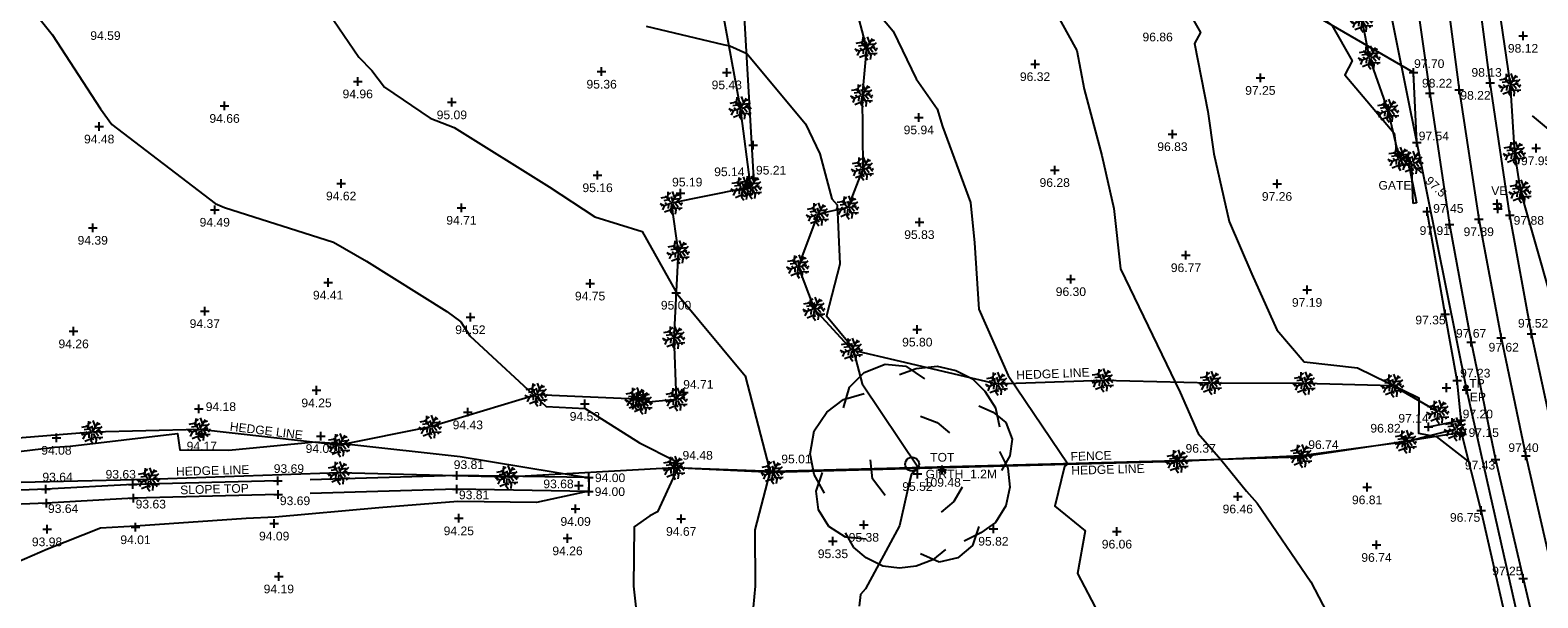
# Model space of a CAD drawing. Header units: metres. Extents: x 610185 to 614128, y 655663 to 660921.
# Tile 86 of 94: x 613470 to 613600, y 658127 to 658176. Entities that reach past the tile are written whole.
import ezdxf
from ezdxf.enums import TextEntityAlignment as Align

# ---------------------------------------------------------------- set-up
doc = ezdxf.new("R2010")
doc.units = ezdxf.units.M
doc.header["$MEASUREMENT"] = 0
doc.linetypes.add('CENTER', pattern=[50.8, 31.75, -6.35, 6.35, -6.35])
doc.linetypes.add('DASHED', pattern=[19.05, 12.7, -6.35])
for name, color, linetype in [('3D_FENCE_ELEVATION', 7, 'Continuous'), ('3D_FENCE_LINE', 7, 'FENCELINE1'), ('3D_FENCE_SYMBOL', 7, 'Continuous'), ('3D_WALL_ELEVATION', 7, 'Continuous'), ('3D_WALL_LINE', 7, 'Continuous'), ('3D_WALL_SYMBOL', 7, 'Continuous'), ('CONTOUR_ELEVATION', 56, 'Continuous'), ('CONTOUR_MJR', 34, 'Continuous'), ('CONTOUR_MJR_LABELS', 56, 'Continuous'), ('CONTOUR_MNR', 53, 'Continuous'), ('CONTOUR_SYMBOL', 56, 'Continuous'), ('DETAIL_DES', 250, 'Continuous'), ('ELECTRICITY_POLE_CODE', 20, 'Continuous'), ('ELECTRICITY_POLE_SYMBOL', 20, 'Continuous'), ('FENCE_SYMBOL', 7, 'Continuous'), ('GATE_CODE', 251, 'Continuous'), ('GATE_SYMBOL', 251, 'Continuous'), ('HEDGE_LINE', 93, 'Continuous'), ('HEDGE_SYMBOL', 93, 'Continuous'), ('HELP_POINT', 250, 'Continuous'), ('OVERHEAD_WIRE_LINE', 20, 'OVERHEADWIRE'), ('OVERHEAD_WIRE_SYMBOL', 20, 'CENTER'), ('ROAD_ELEVATION', 7, 'Continuous'), ('ROAD_LINE', 7, 'Continuous'), ('ROAD_SYMBOL', 7, 'Continuous'), ('SLOPE_BOTTOM_ELEVATION', 30, 'Continuous'), ('SLOPE_BOTTOM_LINE', 30, 'DASHED'), ('SLOPE_BOTTOM_SYMBOL', 30, 'Continuous'), ('TELEGRAPH_POLE_CODE', 252, 'Continuous'), ('TELEGRAPH_POLE_SYMBOL', 252, 'Continuous'), ('TEXTS', 7, 'Continuous'), ('TOP_OF_TREE_CODE', 93, 'Continuous'), ('TOP_OF_TREE_SYMBOL', 93, 'Continuous'), ('TOT_ELEVATION', 255, 'Continuous'), ('TREE_SYMBOL', 93, 'Continuous'), ('VALVE_CODE', 142, 'Continuous'), ('VALVE_SYMBOL', 142, 'Continuous'), ('WHITE_LINE_DASHED_ELEVATION', 254, 'Continuous'), ('WHITE_LINE_DASHED_LINE', 254, 'DASHED'), ('WHITE_LINE_DASHED_SYMBOL', 254, 'Continuous')]:
    doc.layers.add(name, color=color, linetype=linetype)
doc.styles.add('REGULAR', font='swissl.ttf')
doc.linetypes.add('FENCELINE1', pattern='A,6.35,-2.54,[133,ltypeshp.shx,S=2.54,R=0,X=-2.54,Y=0],-2.54,25.4', length=36.83)
doc.linetypes.add('OVERHEADWIRE', pattern='A,17,-1.387305,["OHW",REGULAR,S=1,R=0,X=0,Y=-0.5],-4.612695,17', length=40)

# ---------------------------------------------------------------- blocks, each defined once
blk = doc.blocks.new('S061')
at = {"color": 0, "linetype": 'Continuous'}
for p, q in [((-0.5, 0), (0.5, 0)), ((0, -0.5), (0, 0.5))]:
    blk.add_line(p, q, dxfattribs=at)
blk = doc.blocks.new('092')
at = {"color": 0, "linetype": 'Continuous'}
for p, q in [((-0.23, 0.25), (-0.46, 0.21)), ((-0.13, 0.13), (-0.34, 0.1)), ((-0.2, -0.08), (-0.28, 0.01)), ((-0.04, 0.03), (-0.26, 0.29)), ((-0.17, 0.18), (-0.15, 0.48)), ((-0.16, 0.35), (-0.04, 0.44)), ((-0.1, 0.1), (-0.09, 0.24)), ((0.05, 0.08), (-0.01, 0.28)), ((0.03, 0.05), (0.26, 0.43)), ((0.14, 0.24), (0.04, 0.5)), ((0.06, 0), (0.37, 0.07)), ((0.1, 0.17), (0.33, 0.2)), ((0.14, 0.02), (0.28, -0.16)), ((0.2, 0.33), (0.34, 0.37)), ((0.2, 0.04), (0.43, 0.25)), ((0.28, 0.05), (0.42, -0.1)), ((0.37, -0.05), (0.47, 0.01)), ((-0.32, -0.12), (-0.5, -0.03)), ((-0.4, -0.08), (-0.46, -0.13)), ((-0.32, -0.12), (-0.4, -0.3)), ((-0.05, -0.02), (-0.32, -0.12)), ((-0.04, -0.29), (-0.31, -0.4)), ((-0.14, -0.06), (-0.15, -0.24)), ((-0.01, -0.06), (-0.05, -0.36)), ((-0.05, -0.36), (0.05, -0.5)), ((-0.03, -0.21), (0.06, -0.33)), ((0.04, -0.05), (0.18, -0.3)), ((0.09, -0.14), (0.08, -0.25)), ((0.14, -0.23), (0.46, -0.21)), ((0.18, -0.3), (0.16, -0.48)), ((0.31, -0.22), (0.36, -0.3))]:
    blk.add_line(p, q, dxfattribs=at)
blk = doc.blocks.new('019')
at = {"color": 0, "linetype": 'Continuous'}
for p, q in [((-0.3, 0.37), (-0.23, 0.44)), ((-0.23, 0.44), (-0.13, 0.48)), ((-0.13, 0.48), (-0.03, 0.47)), ((-0.06, 0.43), (0.02, 0.46)), ((-0.03, 0.47), (0.06, 0.41)), ((0.02, 0.46), (0.12, 0.47)), ((0.12, 0.47), (0.21, 0.45)), ((0.21, 0.45), (0.29, 0.41)), ((-0.33, 0.27), (-0.3, 0.37)), ((0.29, 0.41), (0.35, 0.35)), ((-0.41, 0.25), (-0.33, 0.31)), ((-0.33, 0.31), (-0.23, 0.34)), ((0.35, 0.35), (0.4, 0.27)), ((-0.47, 0.16), (-0.41, 0.25)), ((0.04, 0.23), (0.12, 0.2)), ((0.32, 0.28), (0.39, 0.25)), ((0.39, 0.25), (0.45, 0.2)), ((0.4, 0.27), (0.42, 0.18)), ((-0.49, 0.05), (-0.47, 0.16)), ((0.12, 0.2), (0.18, 0.15)), ((0.45, 0.2), (0.48, 0.12)), ((0.48, 0.12), (0.47, 0.04)), ((-0.47, -0.05), (-0.49, 0.05)), ((-0.19, -0.07), (-0.2, 0.02)), ((0.42, 0.06), (0.46, -0.02)), ((0.47, 0.04), (0.43, -0.03)), ((-0.42, -0.14), (-0.47, -0.05)), ((-0.46, -0.13), (-0.43, -0.04)), ((-0.13, -0.15), (-0.19, -0.07)), ((0.46, -0.02), (0.47, -0.11)), ((-0.45, -0.22), (-0.46, -0.13)), ((0.24, -0.11), (0.2, -0.18)), ((0.47, -0.11), (0.45, -0.2)), ((0.2, -0.18), (0.14, -0.23)), ((0.45, -0.2), (0.4, -0.28)), ((-0.4, -0.3), (-0.45, -0.22)), ((0.4, -0.28), (0.33, -0.33)), ((-0.32, -0.35), (-0.4, -0.3)), ((-0.28, -0.4), (-0.32, -0.33)), ((-0.22, -0.36), (-0.32, -0.35)), ((0.33, -0.33), (0.25, -0.37)), ((0.32, -0.3), (0.29, -0.39)), ((-0.22, -0.45), (-0.28, -0.4)), ((0.13, -0.47), (0.04, -0.43)), ((0.16, -0.41), (0.1, -0.46)), ((0.29, -0.39), (0.22, -0.45)), ((-0.14, -0.49), (-0.22, -0.45)), ((-0.06, -0.5), (-0.14, -0.49)), ((0.02, -0.49), (-0.06, -0.5)), ((0.1, -0.46), (0.02, -0.49)), ((0.22, -0.45), (0.13, -0.47))]:
    blk.add_line(p, q, dxfattribs=at)
blk = doc.blocks.new('S028')
at = {"color": 0, "linetype": 'Continuous'}
for p, q in [((-0.5, 0), (-0.48, 0.13)), ((-0.48, -0.13), (-0.5, 0)), ((-0.48, 0.13), (-0.43, 0.25)), ((-0.43, 0.25), (-0.35, 0.35)), ((-0.35, 0.35), (-0.25, 0.43)), ((-0.25, 0.43), (-0.13, 0.48)), ((-0.13, 0.48), (0, 0.5)), ((0, 0.5), (0.13, 0.48)), ((0.13, 0.48), (0.25, 0.43)), ((0.25, 0.43), (0.35, 0.35)), ((0.35, 0.35), (0.43, 0.25)), ((0.43, 0.25), (0.48, 0.13)), ((0.48, 0.13), (0.5, 0)), ((0.5, 0), (0.48, -0.13)), ((-0.43, -0.25), (-0.48, -0.13)), ((-0.35, -0.35), (-0.43, -0.25)), ((-0.25, -0.43), (-0.35, -0.35)), ((-0.13, -0.48), (-0.25, -0.43)), ((0, -0.5), (-0.13, -0.48)), ((0.13, -0.48), (0, -0.5)), ((0.25, -0.43), (0.13, -0.48)), ((0.35, -0.35), (0.25, -0.43)), ((0.43, -0.25), (0.35, -0.35)), ((0.48, -0.13), (0.43, -0.25))]:
    blk.add_line(p, q, dxfattribs=at)
blk = doc.blocks.new('044')
at = {"color": 0, "linetype": 'Continuous'}
for p, q in [((-0.5, 0), (-0.48, 0.13)), ((-0.48, -0.13), (-0.5, 0)), ((-0.48, 0.13), (-0.43, 0.25)), ((-0.43, 0.25), (-0.35, 0.35)), ((-0.4, 0.03), (-0.37, 0.16)), ((-0.39, -0.1), (-0.4, 0.03)), ((-0.37, 0.16), (-0.29, 0.27)), ((-0.35, 0.35), (-0.25, 0.43)), ((-0.3, 0), (-0.28, 0.11)), ((-0.28, -0.11), (-0.3, 0)), ((-0.29, 0.27), (-0.19, 0.35)), ((-0.28, 0.11), (-0.21, 0.21)), ((-0.25, 0.43), (-0.13, 0.48)), ((-0.21, 0.21), (-0.11, 0.28)), ((-0.19, 0.35), (-0.07, 0.39)), ((-0.13, 0.48), (0, 0.5)), ((-0.11, 0.28), (0, 0.3)), ((-0.07, 0.39), (0.07, 0.39)), ((0, 0.5), (0.13, 0.48)), ((0, 0.3), (0.11, 0.28)), ((0.07, 0.39), (0.19, 0.35)), ((0.11, 0.28), (0.21, 0.21)), ((0.13, 0.48), (0.25, 0.43)), ((0.19, 0.35), (0.29, 0.27)), ((0.21, 0.21), (0.28, 0.11)), ((0.25, 0.43), (0.35, 0.35)), ((0.28, 0.11), (0.3, 0)), ((0.3, 0), (0.28, -0.11)), ((0.29, 0.27), (0.37, 0.16)), ((0.35, 0.35), (0.43, 0.25)), ((0.37, 0.16), (0.4, 0.03)), ((0.4, 0.03), (0.39, -0.1)), ((0.43, 0.25), (0.48, 0.13)), ((0.48, 0.13), (0.5, 0)), ((0.5, 0), (0.48, -0.13)), ((-0.43, -0.25), (-0.48, -0.13)), ((-0.35, -0.35), (-0.43, -0.25)), ((-0.33, -0.22), (-0.39, -0.1)), ((-0.25, -0.43), (-0.35, -0.35)), ((-0.25, -0.32), (-0.33, -0.22)), ((-0.21, -0.21), (-0.28, -0.11)), ((-0.13, -0.38), (-0.25, -0.32)), ((-0.13, -0.48), (-0.25, -0.43)), ((-0.11, -0.28), (-0.21, -0.21)), ((0, -0.4), (-0.13, -0.38)), ((0, -0.5), (-0.13, -0.48)), ((0, -0.3), (-0.11, -0.28)), ((0.11, -0.28), (0, -0.3)), ((0.13, -0.38), (0, -0.4)), ((0.13, -0.48), (0, -0.5)), ((0.21, -0.21), (0.11, -0.28)), ((0.25, -0.32), (0.13, -0.38)), ((0.25, -0.43), (0.13, -0.48)), ((0.28, -0.11), (0.21, -0.21)), ((0.33, -0.22), (0.25, -0.32)), ((0.35, -0.35), (0.25, -0.43)), ((0.39, -0.1), (0.33, -0.22)), ((0.43, -0.25), (0.35, -0.35)), ((0.48, -0.13), (0.43, -0.25))]:
    blk.add_line(p, q, dxfattribs=at)
blk = doc.blocks.new('GATE2')
at = {"color": 0, "linetype": 'Continuous'}
for p, q in [((-0.04, 0.5), (0.04, -0.5)), ((-0.04, -0.5), (0.04, 0.5)), ((0.04, 0.5), (-0.04, 0.5)), ((0.04, -0.5), (-0.04, -0.5))]:
    blk.add_line(p, q, dxfattribs=at)
blk = doc.blocks.new('S031')
at = {"color": 0}
for p, q in [((-0.5, 0), (-0.48, 0.13)), ((-0.48, -0.13), (-0.5, 0)), ((-0.48, 0.13), (-0.43, 0.25)), ((-0.43, 0.25), (-0.35, 0.35)), ((-0.35, 0.35), (-0.25, 0.43)), ((-0.3, 0), (-0.28, 0.11)), ((-0.28, -0.11), (-0.3, 0)), ((-0.28, 0.11), (-0.21, 0.21)), ((-0.25, 0.43), (-0.13, 0.48)), ((-0.21, 0.21), (-0.11, 0.28)), ((-0.13, 0.48), (0, 0.5)), ((-0.11, 0.28), (0, 0.3)), ((0, 0.5), (0.13, 0.48)), ((0, 0.3), (0.11, 0.28)), ((0.11, 0.28), (0.21, 0.21)), ((0.13, 0.48), (0.25, 0.43)), ((0.21, 0.21), (0.28, 0.11)), ((0.25, 0.43), (0.35, 0.35)), ((0.28, 0.11), (0.3, 0)), ((0.3, 0), (0.28, -0.11)), ((0.35, 0.35), (0.43, 0.25)), ((0.43, 0.25), (0.48, 0.13)), ((0.48, 0.13), (0.5, 0)), ((0.5, 0), (0.48, -0.13)), ((-0.43, -0.25), (-0.48, -0.13)), ((-0.35, -0.35), (-0.43, -0.25)), ((-0.25, -0.43), (-0.35, -0.35)), ((-0.21, -0.21), (-0.28, -0.11)), ((-0.13, -0.48), (-0.25, -0.43)), ((-0.11, -0.28), (-0.21, -0.21)), ((0, -0.5), (-0.13, -0.48)), ((0, -0.3), (-0.11, -0.28)), ((0.11, -0.28), (0, -0.3)), ((0.13, -0.48), (0, -0.5)), ((0.21, -0.21), (0.11, -0.28)), ((0.25, -0.43), (0.13, -0.48)), ((0.28, -0.11), (0.21, -0.21)), ((0.35, -0.35), (0.25, -0.43)), ((0.43, -0.25), (0.35, -0.35)), ((0.48, -0.13), (0.43, -0.25))]:
    blk.add_line(p, q, dxfattribs=at)
blk = doc.blocks.new('065')
at = {"color": 0, "linetype": 'Continuous'}
for p, q in [((-0.5, 0), (0.5, 0)), ((-0.35, -0.35), (0.35, 0.35)), ((-0.35, 0.35), (0.35, -0.35)), ((0, -0.5), (0, 0.5))]:
    blk.add_line(p, q, dxfattribs=at)

msp = doc.modelspace()

# ---------------------------------------------------------------- linework, layer by layer
at = {"layer": '3D_FENCE_LINE'}
for points in [[(613532.52, 658163, 95.21), (613531.36, 658182.94, 95.75), (613529.66, 658202.64, 95.88), (613526.17, 658204.99, 95.93), (613519.24, 658211.15, 95.73)], [(613593.7, 658141.03, 97.15), (613588.8, 658140.24, 96.82), (613579.73, 658138.88, 96.74), (613569.12, 658138.56, 96.37), (613534.17, 658137.64, 95.01), (613525.63, 658137.96, 94.48)], [(613599.49, 658116.83, 96.66), (613597.53, 658124.94, 96.62), (613595.38, 658134.27, 96.75), (613593.7, 658141.03, 97.15)]]:
    msp.add_polyline3d(points, dxfattribs=at)
at = {"layer": '3D_WALL_LINE'}
for points in [[(613589.84, 658166.08, 97.54), (613589.55, 658172.13, 97.7), (613551.91, 658193.94, 96.63), (613555.71, 658194.56, 96.69)], [(613590.84, 658141.5, 97.14), (613593.66, 658142.08, 97.2), (613593.31, 658145.51, 97.23), (613592.27, 658151.25, 97.35), (613590.72, 658160.12, 97.45)]]:
    msp.add_polyline3d(points, dxfattribs=at)
at = {"layer": 'CONTOUR_MJR'}
for points in [[(613553.36, 658196.63, 97.5), (613553.36, 658196.63, 97.5), (613557.51, 658194.63, 97.5), (613562.48, 658192.04, 97.5), (613561.23, 658191.73, 97.5), (613582.47, 658176.23, 97.5), (613584.25, 658173.13, 97.5), (613583.6, 658171.92, 97.5), (613587.87, 658166.89, 97.5), (613588.04, 658165.54, 97.5), (613590.23, 658163.45, 97.5)], [(613494.46, 658179.19, 95), (613498.37, 658173.46, 95), (613499.47, 658172.31, 95), (613500.57, 658170.85, 95), (613504.52, 658168.18, 95), (613506.6, 658167.36, 95), (613514.82, 658162.26, 95), (613518.75, 658159.65, 95), (613522.84, 658158.38, 95), (613525.78, 658153.14, 95), (613525.82, 658153.16, 95), (613525.8, 658153.1, 95), (613531.75, 658145.91, 95), (613533.84, 658137.92, 95), (613533.96, 658137.64, 95), (613533.87, 658137.48, 95), (613532.6, 658132.61, 95), (613532.62, 658127.74, 95), (613532.35, 658124.98, 95)]]:
    msp.add_polyline3d(points, dxfattribs=at)
at = {"layer": 'CONTOUR_MNR'}
for points in [[(613599.81, 658168.39, 98), (613601.52, 658166.93, 98), (613601.9, 658165.83, 98), (613606.01, 658162.09, 98), (613611.57, 658162.68, 98), (613618.38, 658166.62, 98), (613620.23, 658167.77, 98), (613628.22, 658170.29, 98), (613629.18, 658170.35, 98), (613631.78, 658171.98, 98), (613634.05, 658177.07, 98), (613636.09, 658182.03, 98), (613634.73, 658186.93, 98), (613635.37, 658191.36, 98), (613636.62, 658192.01, 98), (613637.42, 658192.22, 98), (613644.54, 658194.48, 98), (613646.76, 658195.2, 98), (613653.73, 658196.62, 98), (613656.66, 658198.1, 98)], [(613564.96, 658186.38, 97), (613571.13, 658175.59, 97), (613570.61, 658174.62, 97), (613571.76, 658168.76, 97), (613572.29, 658165.09, 97), (613573.6, 658159.25, 97), (613575.57, 658154.71, 97), (613577.71, 658149.88, 97), (613580.08, 658147.12, 97), (613584.69, 658146.61, 97), (613589.99, 658144.02, 97), (613589.97, 658140.97, 97), (613591.48, 658140.67, 97), (613591.49, 658140.66, 97), (613594.35, 658138.44, 97)], [(613465.85, 658182.89, 94.5), (613471.85, 658175.41, 94.5), (613476.01, 658169, 94.5), (613476.99, 658167.64, 94.5), (613485.95, 658160.82, 94.5), (613486.75, 658160.45, 94.5), (613496.16, 658157.45, 94.5), (613499.02, 658155.83, 94.5), (613505.97, 658151.47, 94.5), (613507.17, 658150.58, 94.5), (613507.96, 658149.36, 94.5), (613514.56, 658143.25, 94.5), (613517.93, 658143.09, 94.5), (613522.61, 658140.13, 94.5), (613525.71, 658138.57, 94.5), (613525.98, 658137.95, 94.5), (613525.7, 658137.47, 94.5), (613524.17, 658134.16, 94.5), (613523.52, 658133.8, 94.5), (613522.15, 658132.85, 94.5), (613522.1, 658127.74, 94.5), (613522.46, 658124.63, 94.5)], [(613555.91, 658182.24, 96.5), (613560.42, 658174.02, 96.5), (613561.08, 658170.68, 96.5), (613562.59, 658164.94, 96.5), (613563.64, 658160.38, 96.5), (613564.22, 658155.17, 96.5), (613569.36, 658144.47, 96.5), (613570.93, 658140.94, 96.5), (613572.88, 658138.67, 96.5), (613575.09, 658135.95, 96.5), (613576.01, 658134.91, 96.5), (613580.67, 658128.1, 96.5), (613583.11, 658123.41, 96.5)], [(613541.83, 658178.97, 96), (613544.56, 658175.7, 96), (613546.53, 658171.59, 96), (613548.37, 658168.98, 96), (613548.83, 658167.45, 96), (613551.23, 658160.9, 96), (613551.59, 658157.4, 96), (613551.96, 658151.66, 96), (613554.51, 658145.94, 96), (613559.66, 658138.31, 96), (613559.38, 658138.07, 96), (613558.52, 658134.65, 96), (613561.14, 658132.52, 96), (613560.5, 658128.82, 96), (613564.13, 658121.93, 96)], [(613523.19, 658176.12, 95.5), (613529.86, 658174.54, 95.5), (613530.43, 658174.44, 95.5), (613531.9, 658173.77, 95.5), (613536.98, 658167.7, 95.5), (613538.22, 658165.1, 95.5), (613539.25, 658161.21, 95.5), (613539.71, 658160.7, 95.5), (613539.94, 658155.57, 95.5), (613538.78, 658151.11, 95.5), (613541.03, 658148.4, 95.5), (613541.86, 658145.21, 95.5), (613546.75, 658137.97, 95.5), (613546.14, 658137.44, 95.5), (613545.97, 658136.79, 95.5), (613545.1, 658132.95, 95.5), (613542.17, 658127.52, 95.5), (613541.72, 658127.02, 95.5), (613541.62, 658126.01, 95.5)], [(613466.09, 658139.02, 94), (613472.04, 658139.75, 94), (613473.41, 658139.83, 94), (613482.68, 658140.94, 94), (613482.87, 658139.52, 94), (613487.11, 658139.48, 94), (613494.57, 658140.2, 94), (613497.48, 658140.02, 94), (613507.12, 658138.95, 94), (613518.12, 658137.13, 94), (613518.25, 658137.12, 94), (613518.23, 658135.93, 94), (613518.11, 658135.93, 94), (613513.71, 658134.97, 94), (613506.91, 658135.04, 94), (613500.08, 658134.51, 94), (613491.11, 658133.71, 94), (613488.63, 658133.58, 94), (613479.05, 658132.91, 94), (613476.02, 658132.76, 94), (613471.44, 658130.92, 94), (613467.45, 658129.21, 94)]]:
    msp.add_polyline3d(points, dxfattribs=at)
at = {"layer": 'HEDGE_LINE'}
for points in [[(613522.8, 658143.6, 94.61), (613525.82, 658143.89, 94.85), (613525.61, 658149.21, 94.87), (613526, 658156.61, 95.09), (613525.4, 658160.85, 95.16), (613531.53, 658162.1, 95.19), (613532.25, 658162.2, 95.07), (613531.36, 658169.04, 95.21), (613529.81, 658177.5, 95.38), (613524.85, 658184.88, 95.71), (613525, 658189.47, 95.71), (613526.49, 658197.36, 95.87), (613525.35, 658201.19, 95.92), (613521.98, 658204.84, 95.93), (613519.76, 658207.98, 95.83), (613511.65, 658209.23, 95.72), (613501.5, 658212.55, 95.55), (613496.69, 658214.77, 95.57), (613490.5, 658218.69, 95.45)], [(613645.86, 658194.86, 98.27), (613633.29, 658192.44, 98.43), (613623.28, 658190.42, 98.41), (613611.56, 658186.78, 98.77), (613601.31, 658184.67, 98.44), (613596.04, 658183.68, 98.48), (613597.89, 658171.05, 98.21), (613598.28, 658165.16, 97.86), (613598.78, 658161.85, 97.92), (613602.67, 658148.19, 97.57), (613605.97, 658136.57, 97.4), (613608.64, 658124.53, 97.07), (613611.78, 658110.86, 96.84), (613614.03, 658100.18, 96.7), (613616.01, 658089.19, 96.63), (613618.75, 658077.11, 96.86), (613620.65, 658067.54, 97.04), (613621.71, 658062.64, 96.75)], [(613541.18, 658178.24, 95.97), (613542.25, 658174.21, 95.88), (613541.86, 658170.14, 95.79), (613541.92, 658163.81, 95.69), (613540.64, 658160.46, 95.67), (613538.03, 658159.87, 95.58), (613536.34, 658155.36, 95.45), (613537.73, 658151.7, 95.6), (613540.97, 658148.17, 95.59), (613553.53, 658145.23, 96.06), (613562.67, 658145.54, 96.34), (613572.01, 658145.31, 96.7), (613580.13, 658145.27, 96.98), (613587.75, 658145.07, 97.11), (613591.67, 658142.8, 97.1)], [(613589.43, 658164.33, 97.51), (613588.33, 658164.67, 97.49), (613587.34, 658168.83, 97.75), (613585.75, 658173.42, 97.63), (613585.09, 658176.61, 97.59)], [(613522.35, 658143.91, 94.62), (613513.72, 658144.28, 94.46), (613504.55, 658141.5, 94.12), (613496.66, 658139.92, 94.03), (613484.58, 658141.28, 94.07), (613475.3, 658141.04, 94.05), (613466.36, 658140.32, 94.15)], [(613593.19, 658141.3, 97.3), (613588.87, 658140.22, 96.82), (613579.83, 658138.99, 96.75), (613569.13, 658138.52, 96.36), (613534.13, 658137.57, 95.19), (613525.62, 658137.96, 94.47), (613511.18, 658137.15, 93.95), (613496.64, 658137.52, 94.01), (613480.2, 658136.96, 93.69), (613467.91, 658136.66, 94), (613451.49, 658135.91, 93.99), (613443.07, 658136.02, 93.65), (613428.6, 658137.3, 93.51), (613411.64, 658139.51, 93.77), (613399.94, 658140.84, 93.78), (613392.3, 658141.5, 93.6)]]:
    msp.add_polyline3d(points, dxfattribs=at)
at = {"layer": 'OVERHEAD_WIRE_LINE'}
msp.add_polyline3d([(613583.13, 658216.18, 104.79), (613586.33, 658183.37, 104.74), (613594.13, 658144.7, 103.78), (613601.75, 658110.79, 103.83), (613609.59, 658077.2, 103.11), (613616.14, 658046.63, 102.69), (613619.43, 658020.23, 103.62), (613629.91, 657964.18, 103.49)], dxfattribs=at)
at = {"layer": 'ROAD_LINE'}
for points in [[(613608.32, 658112.5, 96.98), (613606.52, 658120.16, 97.04), (613604.33, 658129.06, 97.17), (613601.89, 658139.56, 97.3), (613599.73, 658149.53, 97.52), (613597.87, 658159.79, 97.88), (613596.17, 658171.24, 98.13), (613594.87, 658181.17, 98.32), (613593.67, 658191.61, 98.41), (613592.68, 658201.96, 98.51), (613592, 658211.1, 98.56), (613591.38, 658221.04, 98.64), (613590.82, 658230.67, 98.73), (613590.29, 658240.51, 98.72), (613589.76, 658250.39, 98.66), (613589.8, 658250.73, 98.65)], [(613588.06, 658187.98, 98.41), (613588.96, 658183.67, 98.4), (613589.52, 658180.51, 98.37), (613590.94, 658170.35, 98.22), (613592.64, 658158.99, 97.91)], [(613592.64, 658158.99, 97.91), (613594.52, 658148.81, 97.67), (613596.64, 658138.69, 97.43), (613599.02, 658128.39, 97.25), (613601.24, 658118.97, 97.07), (613603.08, 658111.24, 96.96), (613605.17, 658102.48, 96.89), (613607.33, 658092.79, 96.84), (613609.52, 658082.97, 96.85), (613611.82, 658072.68, 96.88), (613614.07, 658062.55, 96.93), (613616.3, 658052.47, 97.03), (613618.51, 658042.46, 97.07)]]:
    msp.add_polyline3d(points, dxfattribs=at)
at = {"layer": 'SLOPE_BOTTOM_LINE'}
for points in [[(613518.25, 658137.13, 94), (613506.84, 658137.31, 93.81), (613491.34, 658136.85, 93.69), (613478.82, 658136.52, 93.63), (613471.29, 658136.12, 93.64), (613461.58, 658135.73, 93.7), (613448.69, 658135.77, 93.59), (613436.33, 658136.55, 93.59), (613432.74, 658136.89, 93.47), (613421.23, 658137.83, 93.57), (613411.11, 658139.39, 93.62), (613399.87, 658140.35, 93.71), (613392.73, 658140.86, 93.71)], [(613518.23, 658135.93, 94), (613506.84, 658136.11, 93.81), (613491.37, 658135.65, 93.69), (613478.87, 658135.33, 93.63), (613471.35, 658134.92, 93.64), (613461.6, 658134.53, 93.7), (613448.65, 658134.57, 93.59), (613436.24, 658135.35, 93.59), (613432.63, 658135.7, 93.47), (613421.09, 658136.63, 93.57), (613410.96, 658138.2, 93.62), (613399.77, 658139.16, 93.71), (613392.65, 658139.66, 93.71)]]:
    msp.add_polyline3d(points, dxfattribs=at)
at = {"layer": 'WHITE_LINE_DASHED_LINE'}
msp.add_polyline3d([(613586.54, 658258.53, 98.64), (613587.03, 658249.98, 98.65), (613587.51, 658240.55, 98.66), (613588.13, 658230.68, 98.66), (613588.68, 658220.71, 98.61), (613589.29, 658211.15, 98.56), (613590.05, 658201.41, 98.54), (613590.94, 658191.28, 98.48), (613592.16, 658180.73, 98.39), (613593.5, 658170.62, 98.22), (613595.18, 658159.45, 97.89), (613597.12, 658149.2, 97.62), (613599.26, 658139.01, 97.4), (613601.55, 658128.96, 97.22), (613603.77, 658119.5, 97.07), (613605.57, 658112.13, 96.98), (613607.66, 658103.29, 96.91)], dxfattribs=at)

# ---------------------------------------------------------------- block references
at = {"layer": '3D_FENCE_SYMBOL', "xscale": 0.75, "yscale": 0.75, "zscale": 0.75}
for p in [(613532.52, 658163, 95.21), (613593.7, 658141.03, 97.15), (613588.8, 658140.24, 96.82), (613569.12, 658138.56, 96.37), (613579.73, 658138.88, 96.74), (613525.63, 658137.96, 94.48), (613534.17, 658137.64, 95.01), (613595.38, 658134.27, 96.75)]:
    msp.add_blockref('S061', p, dxfattribs=at)
at = {"layer": '3D_WALL_SYMBOL', "xscale": 0.75, "yscale": 0.75, "zscale": 0.75}
for p in [(613589.55, 658172.13, 97.7), (613589.84, 658166.08, 97.54), (613590.72, 658160.12, 97.45), (613592.27, 658151.25, 97.35), (613593.31, 658145.51, 97.23), (613590.84, 658141.5, 97.14), (613593.66, 658142.08, 97.2)]:
    msp.add_blockref('S061', p, dxfattribs=at)
at = {"layer": 'CONTOUR_SYMBOL', "xscale": 0.75, "yscale": 0.75, "zscale": 0.75}
for p in [(613599.01, 658175.3, 98.12), (613556.82, 658172.85, 96.32), (613498.26, 658171.36, 94.96), (613519.35, 658172.2, 95.36), (613530.17, 658172.14, 95.43), (613576.3, 658171.66, 97.25), (613486.75, 658169.24, 94.66), (613506.4, 658169.55, 95.09), (613475.91, 658167.46, 94.48), (613546.77, 658168.25, 95.94), (613568.7, 658166.8, 96.83), (613600.14, 658165.58, 97.95), (613519, 658163.25, 95.16), (613558.52, 658163.7, 96.28), (613496.83, 658162.54, 94.62), (613531.94, 658162.34, 95.14), (613577.74, 658162.5, 97.26), (613526.18, 658161.71, 95.19), (613485.9, 658160.27, 94.49), (613507.23, 658160.44, 94.71), (613475.35, 658158.71, 94.39), (613546.82, 658159.2, 95.83), (613569.87, 658156.34, 96.77), (613559.92, 658154.27, 96.3), (613495.7, 658153.97, 94.41), (613518.35, 658153.89, 94.75), (613525.78, 658153.1, 95), (613580.34, 658153.34, 97.19), (613485.04, 658151.51, 94.37), (613508, 658150.98, 94.52), (613473.7, 658149.76, 94.26), (613546.64, 658149.91, 95.8), (613494.7, 658144.66, 94.25), (613526.45, 658144.48, 94.71), (613484.52, 658143.05, 94.18), (613507.78, 658142.76, 94.43), (613517.9, 658143.49, 94.53), (613472.21, 658140.56, 94.08), (613484.78, 658140.93, 94.17), (613495.07, 658140.71, 94.05), (613546.65, 658137.43, 95.52), (613517.38, 658136.43, 93.68), (613585.53, 658136.28, 96.81), (613574.35, 658135.49, 96.46), (613507, 658133.6, 94.25), (613517.1, 658134.41, 94.09), (613526.23, 658133.55, 94.67), (613471.4, 658132.65, 93.98), (613479.05, 658132.83, 94.01), (613491.04, 658133.15, 94.09), (613542.02, 658133.04, 95.38), (613553.22, 658132.7, 95.82), (613563.9, 658132.45, 96.06), (613516.4, 658131.87, 94.26), (613539.35, 658131.62, 95.35), (613586.34, 658131.3, 96.74), (613491.44, 658128.58, 94.19)]:
    msp.add_blockref('S061', p, dxfattribs=at)
at = {"layer": 'ELECTRICITY_POLE_SYMBOL', "xscale": 0.3, "yscale": 0.3, "zscale": 0.3}
msp.add_blockref('044', (613594.07, 658144.93, 97.16), dxfattribs=at)
at = {"layer": 'FENCE_SYMBOL', "xscale": 0.75, "yscale": 0.75, "zscale": 0.75}
msp.add_blockref('S061', (613532.44, 658165.86, 95.17), dxfattribs=at)
at = {"layer": 'GATE_SYMBOL', "xscale": 3.5, "yscale": 3.5, "zscale": 3.5, "rotation": 6.920403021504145}
msp.add_blockref('GATE2', (613589.45, 658162.57, 97.5), dxfattribs=at)
at = {"layer": 'HEDGE_SYMBOL', "xscale": 2, "yscale": 2, "zscale": 2}
for p in [(613585.09, 658176.61, 97.59), (613542.25, 658174.21, 95.88), (613585.75, 658173.42, 97.63), (613597.89, 658171.05, 98.21), (613541.86, 658170.14, 95.79), (613531.36, 658169.04, 95.21), (613587.34, 658168.83, 97.75), (613588.33, 658164.67, 97.49), (613589.43, 658164.33, 97.51), (613598.28, 658165.16, 97.86), (613541.92, 658163.81, 95.69), (613531.53, 658162.1, 95.19), (613532.25, 658162.2, 95.07), (613598.78, 658161.85, 97.92), (613525.4, 658160.85, 95.16), (613540.64, 658160.46, 95.67), (613538.03, 658159.87, 95.58), (613526, 658156.61, 95.09), (613536.34, 658155.36, 95.45), (613537.73, 658151.7, 95.6), (613525.61, 658149.21, 94.87), (613540.97, 658148.17, 95.59), (613553.53, 658145.23, 96.06), (613562.67, 658145.54, 96.34), (613572.01, 658145.31, 96.7), (613580.13, 658145.27, 96.98), (613587.75, 658145.07, 97.11), (613513.72, 658144.28, 94.46), (613522.35, 658143.91, 94.62), (613522.8, 658143.6, 94.61), (613525.82, 658143.89, 94.85), (613591.67, 658142.8, 97.1), (613475.3, 658141.04, 94.05), (613484.58, 658141.28, 94.07), (613504.55, 658141.5, 94.12), (613593.19, 658141.3, 97.3), (613496.66, 658139.92, 94.03), (613588.87, 658140.22, 96.82), (613525.62, 658137.96, 94.47), (613569.13, 658138.52, 96.36), (613579.83, 658138.99, 96.75), (613480.2, 658136.96, 93.69), (613496.64, 658137.52, 94.01), (613511.18, 658137.15, 93.95), (613534.13, 658137.57, 95.19)]:
    msp.add_blockref('092', p, dxfattribs=at)
at = {"layer": 'HELP_POINT', "xscale": 0.75, "yscale": 0.75, "zscale": 0.75}
for p in [(613596.78, 658160.79, 97.91), (613596.84, 658160.34, 97.89), (613592.39, 658144.89, 97.13)]:
    msp.add_blockref('S061', p, dxfattribs=at)
at = {"layer": 'OVERHEAD_WIRE_SYMBOL', "xscale": 0.75, "yscale": 0.75, "zscale": 0.75}
msp.add_blockref('S061', (613594.13, 658144.7, 103.78), dxfattribs=at)
at = {"layer": 'ROAD_SYMBOL', "xscale": 0.75, "yscale": 0.75, "zscale": 0.75}
for p in [(613596.17, 658171.24, 98.13), (613590.94, 658170.35, 98.22), (613597.87, 658159.79, 97.88), (613592.64, 658158.99, 97.91), (613599.73, 658149.53, 97.52), (613594.52, 658148.81, 97.67), (613596.64, 658138.69, 97.43), (613599.02, 658128.39, 97.25)]:
    msp.add_blockref('S061', p, dxfattribs=at)
at = {"layer": 'SLOPE_BOTTOM_SYMBOL', "xscale": 0.75, "yscale": 0.75, "zscale": 0.75}
for p in [(613506.84, 658137.31, 93.81), (613518.25, 658137.13, 94), (613471.29, 658136.12, 93.64), (613478.82, 658136.52, 93.63), (613491.34, 658136.85, 93.69), (613506.84, 658136.11, 93.81), (613518.23, 658135.93, 94), (613471.35, 658134.92, 93.64), (613478.87, 658135.33, 93.63), (613491.37, 658135.65, 93.69)]:
    msp.add_blockref('S061', p, dxfattribs=at)
at = {"layer": 'TELEGRAPH_POLE_SYMBOL', "xscale": 0.3, "yscale": 0.3, "zscale": 0.3}
msp.add_blockref('S031', (613594.09, 658144.94, 97.76), dxfattribs=at)
at = {"layer": 'TOP_OF_TREE_SYMBOL', "xscale": 0.75, "yscale": 0.75, "zscale": 0.75}
msp.add_blockref('065', (613548.8, 658137.79, 109.48), dxfattribs=at)
at = {"layer": 'TREE_SYMBOL'}
for name, xscale, yscale, zscale in [('019', 18, 18, 18), ('S028', 1.2, 1.2, 1.2)]:
    msp.add_blockref(name, (613546.19, 658138.28, 95.54), dxfattribs=dict(at, xscale=xscale, yscale=yscale, zscale=zscale))
at = {"layer": 'VALVE_SYMBOL', "xscale": 0.3, "yscale": 0.454, "zscale": 0.3, "rotation": 6.9}
msp.add_blockref('S028', (613596.96, 658160.59, 97.9), dxfattribs=at)
at = {"layer": 'WHITE_LINE_DASHED_SYMBOL', "xscale": 0.75, "yscale": 0.75, "zscale": 0.75}
for p in [(613593.5, 658170.62, 98.22), (613595.18, 658159.45, 97.89), (613597.12, 658149.2, 97.62), (613599.26, 658139.01, 97.4)]:
    msp.add_blockref('S061', p, dxfattribs=at)

# ---------------------------------------------------------------- texts
at = {"layer": '3D_FENCE_ELEVATION', "style": 'REGULAR'}
for s, p in [('95.21', (613532.69, 658163.31, 95.21)), ('96.82', (613585.81, 658141.01, 96.82)), ('96.74', (613580.44, 658139.59, 96.74)), ('97.15', (613594.3, 658140.63, 97.15)), ('94.48', (613526.34, 658138.67, 94.48)), ('95.01', (613534.88, 658138.35, 95.01)), ('96.37', (613569.83, 658139.27, 96.37)), ('96.75', (613592.69, 658133.3, 96.75))]:
    msp.add_text(s, height=0.75, dxfattribs=at).set_placement(p)
at = {"layer": '3D_WALL_ELEVATION', "style": 'REGULAR'}
for s, p in [('97.70', (613589.59, 658172.52, 97.7)), ('97.54', (613589.99, 658166.27, 97.54)), ('97.45', (613591.24, 658160, 97.45)), ('97.35', (613589.7, 658150.36, 97.35)), ('97.23', (613593.57, 658145.77, 97.23)), ('97.20', (613593.79, 658142.24, 97.2)), ('97.14', (613588.23, 658141.87, 97.14))]:
    msp.add_text(s, height=0.75, dxfattribs=at).set_placement(p)
at = {"layer": 'CONTOUR_ELEVATION', "style": 'REGULAR'}
for s, p in [('94.59', (613476.45, 658175.69, 94.59)), ('96.86', (613567.42, 658175.57, 96.86)), ('98.12', (613599.01, 658174.59, 98.12)), ('95.36', (613519.35, 658171.49, 95.36)), ('95.43', (613530.17, 658171.43, 95.43)), ('96.32', (613556.82, 658172.14, 96.32)), ('94.96', (613498.26, 658170.65, 94.96)), ('97.25', (613576.3, 658170.95, 97.25)), ('95.09', (613506.4, 658168.84, 95.09)), ('94.66', (613486.75, 658168.53, 94.66)), ('95.94', (613546.77, 658167.54, 95.94)), ('94.48', (613475.91, 658166.75, 94.48)), ('96.83', (613568.7, 658166.09, 96.83)), ('97.95', (613600.14, 658164.87, 97.95)), ('95.14', (613530.39, 658163.92, 95.14)), ('95.16', (613519, 658162.54, 95.16)), ('95.19', (613526.75, 658163.03, 95.19)), ('96.28', (613558.52, 658162.99, 96.28)), ('94.62', (613496.83, 658161.83, 94.62)), ('97.26', (613577.74, 658161.79, 97.26)), ('94.71', (613507.23, 658159.73, 94.71)), ('94.49', (613485.9, 658159.56, 94.49)), ('95.83', (613546.82, 658158.49, 95.83)), ('94.39', (613475.35, 658158, 94.39)), ('96.77', (613569.87, 658155.63, 96.77)), ('94.41', (613495.7, 658153.26, 94.41)), ('94.75', (613518.35, 658153.18, 94.75)), ('96.30', (613559.92, 658153.56, 96.3)), ('95.00', (613525.78, 658152.39, 95)), ('97.19', (613580.34, 658152.63, 97.19)), ('94.37', (613485.04, 658150.8, 94.37)), ('94.52', (613508, 658150.27, 94.52)), ('94.26', (613473.7, 658149.05, 94.26)), ('95.80', (613546.64, 658149.2, 95.8)), ('94.71', (613527.71, 658145.55, 94.71)), ('94.18', (613486.43, 658143.62, 94.18)), ('94.25', (613494.7, 658143.95, 94.25)), ('94.53', (613517.9, 658142.78, 94.53)), ('94.43', (613507.78, 658142.05, 94.43)), ('94.17', (613484.78, 658140.22, 94.17)), ('94.08', (613472.21, 658139.85, 94.08)), ('94.05', (613495.07, 658140, 94.05)), ('93.68', (613515.62, 658136.95, 93.68)), ('95.52', (613546.65, 658136.72, 95.52)), ('96.81', (613585.53, 658135.57, 96.81)), ('94.09', (613517.1, 658133.7, 94.09)), ('96.46', (613574.35, 658134.78, 96.46)), ('94.09', (613491.04, 658132.44, 94.09)), ('94.25', (613507, 658132.89, 94.25)), ('94.67', (613526.23, 658132.84, 94.67)), ('95.38', (613542.02, 658132.33, 95.38)), ('93.98', (613471.4, 658131.94, 93.98)), ('94.01', (613479.05, 658132.12, 94.01)), ('94.26', (613516.4, 658131.16, 94.26)), ('95.82', (613553.22, 658131.99, 95.82)), ('96.06', (613563.9, 658131.74, 96.06)), ('95.35', (613539.35, 658130.91, 95.35)), ('96.74', (613586.34, 658130.59, 96.74)), ('94.19', (613491.44, 658127.87, 94.19))]:
    msp.add_text(s, height=0.75, dxfattribs=at).set_placement(p, align=Align.TOP_CENTER)
at = {"layer": 'CONTOUR_MJR_LABELS', "style": 'REGULAR'}
msp.add_text('97.5', height=0.75, rotation=316.2873, dxfattribs=at).set_placement((613590.74, 658162.96, 97.5), align=Align.MIDDLE_LEFT)
at = {"layer": 'DETAIL_DES', "style": 'REGULAR'}
msp.add_text('GIRTH_1.2M', height=0.75, dxfattribs=at).set_placement((613547.36, 658137.43, 95.52), align=Align.MIDDLE_LEFT)
at = {"layer": 'ELECTRICITY_POLE_CODE', "style": 'REGULAR'}
msp.add_text('EP', height=0.75, dxfattribs=at).set_placement((613594.41, 658144.08, 97.16), align=Align.MIDDLE_LEFT)
at = {"layer": 'GATE_CODE', "style": 'REGULAR'}
msp.add_text('GATE', height=0.75, dxfattribs=at).set_placement((613587.94, 658162, 97.5), align=Align.CENTER)
at = {"layer": 'ROAD_ELEVATION', "style": 'REGULAR'}
for s, p in [('98.22', (613590.27, 658170.83, 98.22)), ('98.13', (613594.55, 658171.76, 98.13)), ('97.88', (613598.2, 658158.97, 97.88)), ('97.91', (613590.07, 658158.09, 97.91)), ('97.52', (613598.57, 658150.08, 97.52)), ('97.67', (613593.21, 658149.21, 97.67)), ('97.43', (613593.98, 658137.82, 97.43)), ('97.25', (613596.34, 658128.67, 97.25))]:
    msp.add_text(s, height=0.75, dxfattribs=at).set_placement(p)
at = {"layer": 'SLOPE_BOTTOM_ELEVATION', "style": 'REGULAR'}
for s, p in [('93.64', (613471, 658136.79, 93.64)), ('93.63', (613476.46, 658137.03, 93.63)), ('93.69', (613491, 658137.52, 93.69)), ('93.81', (613506.56, 658137.86, 93.81)), ('94.00', (613518.77, 658136.73, 94)), ('94.00', (613518.75, 658135.53, 94)), ('93.63', (613479.06, 658134.45, 93.63)), ('93.69', (613491.53, 658134.74, 93.69)), ('93.81', (613507.01, 658135.25, 93.81)), ('93.64', (613471.48, 658134.06, 93.64))]:
    msp.add_text(s, height=0.75, dxfattribs=at).set_placement(p)
at = {"layer": 'TELEGRAPH_POLE_CODE', "style": 'REGULAR'}
msp.add_text('TP', height=0.75, dxfattribs=at).set_placement((613594.36, 658145.26, 97.76), align=Align.MIDDLE_LEFT)
at = {"layer": 'TEXTS', "style": 'REGULAR'}
for s, rotation, p in [('HEDGE LINE', 2.29, (613555.21, 658145.6)), ('HEDGE LINE', 353.0702, (613487.17, 658141.18)), ('FENCE', 1.6046, (613559.9, 658138.57)), ('HEDGE LINE', 1.6046, (613482.56, 658137.27)), ('HEDGE LINE', 1.6046, (613559.96, 658137.36)), ('SLOPE TOP', 1.6046, (613482.92, 658135.67, 95.05))]:
    msp.add_text(s, height=0.75, rotation=rotation, dxfattribs=at).set_placement(p)
at = {"layer": 'TOP_OF_TREE_CODE', "style": 'REGULAR'}
msp.add_text('TOT', height=0.75, dxfattribs=at).set_placement((613548.8, 658138.5, 109.48), align=Align.CENTER)
at = {"layer": 'TOT_ELEVATION', "style": 'REGULAR'}
msp.add_text('109.48', height=0.75, dxfattribs=at).set_placement((613548.8, 658137.08, 109.48), align=Align.TOP_CENTER)
at = {"layer": 'VALVE_CODE', "style": 'REGULAR'}
msp.add_text('VE', height=0.75, dxfattribs=at).set_placement((613596.96, 658161.53, 97.9), align=Align.CENTER)
at = {"layer": 'WHITE_LINE_DASHED_ELEVATION', "style": 'REGULAR'}
for s, p in [('98.22', (613594.9, 658170.53, 98.22)), ('97.89', (613595.18, 658158.74, 97.89)), ('97.62', (613597.34, 658148.76, 97.62)), ('97.40', (613599.05, 658140.08, 97.4))]:
    msp.add_text(s, height=0.75, dxfattribs=at).set_placement(p, align=Align.TOP_CENTER)

doc.saveas('drawing.dxf')
